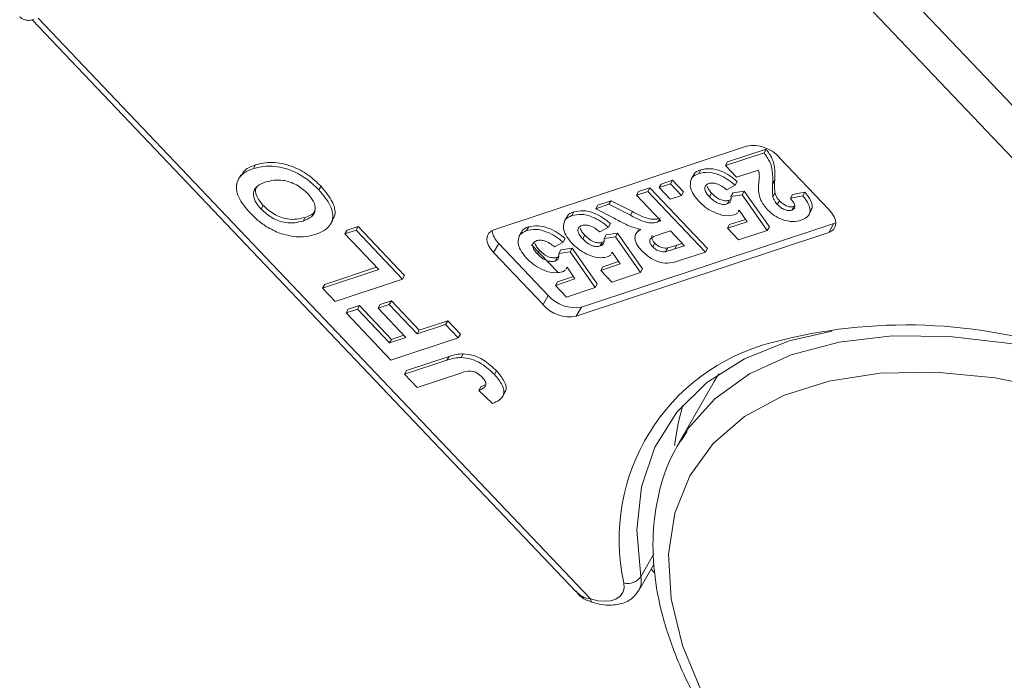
# Model space of a CAD drawing. Header units: millimetres. Extents: x 2816 to 3738, y -75 to 577.
# Tile 22 of 49: x 3304 to 3335, y 428 to 449. Entities that reach past the tile are written whole.
import ezdxf

# ---------------------------------------------------------------- set-up
doc = ezdxf.new("R2010")
doc.units = ezdxf.units.MM

msp = doc.modelspace()

# ---------------------------------------------------------------- linework, layer by layer
at = {"color": 7, "linetype": 'Continuous', "lineweight": 15}
for p, q in [((3341.649, 439.099), (3325.432, 456.163)), ((3324.584, 455.424), (3341.372, 437.758)), ((3304.577, 448.748), (3321.455, 430.987)), ((3321.912, 430.759), (3304.766, 448.802)), ((3318.916, 442.227), (3326.753, 444.826)), ((3326.105, 444.218), (3327.301, 444.615)), ((3326.17, 444.332), (3327.366, 444.728)), ((3327.301, 444.615), (3327.366, 444.728)), ((3311.444, 444.127), (3311.51, 444.24)), ((3326.105, 444.218), (3326.17, 444.332)), ((3327.786, 444.462), (3329.32, 442.848)), ((3311.055, 443.932), (3310.974, 443.79)), ((3325.117, 443.936), (3325.035, 443.794)), ((3325.273, 443.974), (3325.338, 444.087)), ((3326.449, 443.856), (3326.105, 444.218)), ((3327.129, 444.082), (3326.449, 443.856)), ((3324.042, 443.534), (3324.394, 443.651)), ((3324.042, 443.534), (3324.107, 443.647)), ((3324.107, 443.647), (3324.459, 443.764)), ((3324.394, 443.651), (3324.459, 443.764)), ((3324.394, 443.651), (3324.738, 443.289)), ((3324.459, 443.764), (3324.803, 443.402)), ((3326.406, 443.61), (3326.14, 443.468)), ((3326.406, 443.61), (3326.471, 443.723)), ((3327.567, 443.651), (3327.632, 443.764)), ((3313.48, 443.464), (3313.545, 443.577)), ((3323.339, 443.301), (3323.691, 443.417)), ((3323.339, 443.301), (3323.404, 443.414)), ((3323.404, 443.414), (3323.756, 443.531)), ((3323.691, 443.417), (3323.756, 443.531)), ((3323.691, 443.417), (3325.479, 441.535)), ((3323.756, 443.531), (3325.544, 441.649)), ((3324.386, 443.172), (3324.042, 443.534)), ((3324.738, 443.289), (3324.803, 443.402)), ((3325.609, 443.248), (3325.674, 443.361)), ((3326.274, 443.259), (3326.339, 443.372)), ((3326.274, 443.259), (3326.623, 443.316)), ((3326.339, 443.372), (3326.688, 443.429)), ((3326.623, 443.316), (3326.688, 443.429)), ((3326.623, 443.316), (3327.402, 442.205)), ((3326.688, 443.429), (3327.467, 442.318)), ((3327.576, 443.254), (3327.641, 443.367)), ((3328.118, 443.204), (3328.183, 443.317)), ((3328.183, 443.317), (3328.568, 443.398)), ((3328.503, 443.285), (3328.568, 443.398)), ((3322.073, 442.881), (3322.484, 443.017)), ((3322.138, 442.994), (3322.549, 443.13)), ((3322.484, 443.017), (3322.549, 443.13)), ((3322.484, 443.017), (3323.15, 442.676)), ((3322.549, 443.13), (3323.215, 442.79)), ((3324.096, 442.504), (3323.339, 443.301)), ((3324.738, 443.289), (3324.386, 443.172)), ((3326.156, 443.029), (3326.221, 443.142)), ((3326.221, 443.142), (3326.269, 443.17)), ((3327.713, 443.014), (3327.778, 443.127)), ((3328.118, 443.204), (3328.503, 443.285)), ((3311.686, 442.868), (3311.751, 442.981)), ((3321.334, 442.668), (3321.399, 442.781)), ((3322.073, 442.881), (3322.138, 442.994)), ((3322.649, 442.582), (3322.073, 442.881)), ((3323.15, 442.676), (3323.215, 442.79)), ((3326.502, 442.782), (3326.53, 442.831)), ((3326.529, 442.833), (3326.504, 442.799)), ((3326.776, 442.473), (3326.529, 442.833)), ((3328.164, 442.839), (3328.229, 442.952)), ((3328.229, 442.952), (3328.255, 442.966)), ((3328.686, 442.679), (3328.767, 442.821)), ((3312.987, 442.498), (3313.052, 442.612)), ((3313.835, 442.387), (3313.916, 442.529)), ((3321.178, 442.629), (3321.097, 442.487)), ((3329.471, 442.421), (3321.634, 439.821)), ((3322.467, 442.304), (3322.533, 442.417)), ((3324.017, 442.478), (3324.056, 442.546)), ((3324.017, 442.478), (3324.096, 442.504)), ((3326.167, 442.271), (3326.776, 442.473)), ((3326.232, 442.385), (3326.725, 442.548)), ((3329.471, 442.421), (3329.308, 442.137)), ((3329.527, 442.444), (3329.471, 442.421)), ((3314.287, 442.096), (3314.635, 442.211)), ((3314.287, 442.096), (3314.352, 442.209)), ((3315.336, 440.992), (3314.287, 442.096)), ((3314.352, 442.209), (3314.701, 442.324)), ((3314.635, 442.211), (3314.701, 442.324)), ((3314.635, 442.211), (3316.077, 440.694)), ((3314.701, 442.324), (3316.142, 440.808)), ((3319.772, 442.162), (3319.69, 442.021)), ((3319.928, 442.201), (3319.993, 442.314)), ((3329.308, 442.137), (3321.472, 439.538)), ((3322.467, 442.304), (3322.201, 442.162)), ((3322.401, 442.066), (3322.75, 442.123)), ((3322.685, 442.01), (3322.75, 442.123)), ((3322.75, 442.123), (3323.529, 441.012)), ((3323.398, 442.226), (3323.316, 442.084)), ((3324.394, 442.191), (3324.111, 442.097)), ((3324.83, 441.732), (3324.394, 442.191)), ((3326.167, 442.271), (3326.232, 442.385)), ((3326.511, 441.909), (3326.167, 442.271)), ((3327.402, 442.205), (3326.511, 441.909)), ((3327.402, 442.205), (3327.467, 442.318)), ((3319.068, 441.799), (3318.905, 441.516)), ((3320.601, 440.185), (3319.068, 441.799)), ((3321.061, 441.837), (3320.795, 441.695)), ((3321.061, 441.837), (3321.126, 441.95)), ((3321.671, 441.942), (3321.736, 442.055)), ((3322.217, 441.723), (3322.282, 441.836)), ((3322.282, 441.836), (3322.33, 441.864)), ((3322.336, 441.952), (3322.401, 442.066)), ((3322.336, 441.952), (3322.685, 442.01)), ((3322.685, 442.01), (3323.464, 440.898)), ((3323.843, 441.7), (3323.908, 441.813)), ((3324.596, 441.746), (3324.763, 441.802)), ((3320.438, 439.902), (3318.905, 441.516)), ((3320.896, 440.906), (3320.085, 441.76)), ((3320.264, 441.475), (3320.329, 441.588)), ((3320.929, 441.486), (3320.994, 441.599)), ((3320.929, 441.486), (3321.278, 441.543)), ((3320.994, 441.599), (3321.344, 441.656)), ((3321.278, 441.543), (3321.344, 441.656)), ((3321.278, 441.543), (3322.057, 440.432)), ((3321.344, 441.656), (3322.122, 440.545)), ((3322.563, 441.475), (3322.592, 441.524)), ((3322.59, 441.527), (3322.566, 441.493)), ((3322.838, 441.167), (3322.59, 441.527)), ((3324.245, 441.546), (3324.31, 441.66)), ((3324.531, 441.633), (3324.596, 441.746)), ((3324.531, 441.633), (3324.83, 441.732)), ((3325.479, 441.535), (3324.712, 441.281)), ((3325.479, 441.535), (3325.544, 441.649)), ((3320.811, 441.256), (3320.876, 441.369)), ((3320.876, 441.369), (3320.924, 441.397)), ((3322.229, 440.965), (3322.838, 441.167)), ((3322.294, 441.078), (3322.786, 441.241)), ((3313.594, 440.415), (3315.336, 440.992)), ((3313.659, 440.528), (3315.269, 441.062)), ((3321.157, 441.009), (3321.185, 441.058)), ((3321.184, 441.06), (3321.16, 441.026)), ((3321.431, 440.7), (3321.184, 441.06)), ((3322.229, 440.965), (3322.294, 441.078)), ((3322.573, 440.603), (3322.229, 440.965)), ((3323.464, 440.898), (3322.573, 440.603)), ((3323.464, 440.898), (3323.529, 441.012)), ((3316.077, 440.694), (3313.987, 440.001)), ((3316.077, 440.694), (3316.142, 440.808)), ((3320.822, 440.498), (3321.431, 440.7)), ((3320.822, 440.498), (3320.887, 440.611)), ((3320.887, 440.611), (3321.38, 440.775)), ((3313.594, 440.415), (3313.659, 440.528)), ((3313.987, 440.001), (3313.594, 440.415)), ((3321.166, 440.136), (3320.822, 440.498)), ((3322.057, 440.432), (3321.166, 440.136)), ((3322.057, 440.432), (3322.122, 440.545)), ((3315.381, 439.902), (3315.73, 440.018)), ((3315.665, 439.905), (3315.73, 440.018)), ((3315.73, 440.018), (3316.594, 439.108)), ((3320.601, 440.185), (3320.438, 439.902)), ((3314.328, 439.643), (3314.676, 439.758)), ((3314.328, 439.643), (3314.393, 439.756)), ((3315.717, 438.181), (3314.328, 439.643)), ((3314.393, 439.756), (3314.741, 439.871)), ((3314.676, 439.758), (3314.741, 439.871)), ((3314.676, 439.758), (3315.672, 438.71)), ((3314.741, 439.871), (3315.737, 438.823)), ((3315.316, 439.789), (3315.665, 439.905)), ((3315.316, 439.789), (3315.381, 439.902)), ((3316.181, 438.879), (3315.316, 439.789)), ((3315.665, 439.905), (3316.529, 438.995)), ((3321.634, 439.821), (3321.472, 439.538)), ((3316.594, 439.108), (3317.479, 439.401)), ((3317.414, 439.288), (3317.479, 439.401)), ((3317.479, 439.401), (3317.872, 438.987)), ((3316.529, 438.995), (3317.414, 439.288)), ((3316.529, 438.995), (3316.594, 439.108)), ((3317.414, 439.288), (3317.807, 438.874)), ((3315.672, 438.71), (3316.181, 438.879)), ((3315.672, 438.71), (3315.737, 438.823)), ((3317.807, 438.874), (3315.717, 438.181)), ((3315.737, 438.823), (3316.115, 438.949)), ((3317.807, 438.874), (3317.872, 438.987)), ((3316.136, 437.74), (3317.454, 438.177)), ((3316.201, 437.853), (3317.519, 438.29)), ((3317.454, 438.177), (3317.519, 438.29)), ((3317.896, 438.261), (3317.961, 438.375)), ((3316.136, 437.74), (3316.201, 437.853)), ((3318.932, 437.727), (3318.997, 437.841)), ((3316.529, 437.326), (3316.136, 437.74)), ((3317.882, 437.775), (3316.529, 437.326)), ((3325.754, 437.516), (3324.664, 435.619)), ((3325.897, 437.75), (3325.754, 437.516)), ((3318.447, 437.237), (3318.512, 437.35)), ((3318.867, 436.832), (3318.447, 437.237)), ((3318.512, 437.35), (3318.633, 437.41)), ((3319.175, 437.034), (3319.257, 437.176)), ((3324.872, 435.952), (3324.664, 435.619)), ((3323.884, 432.161), (3323.475, 431.449)), ((3323.413, 431.02), (3323.891, 431.851)), ((3323.903, 431.576), (3323.797, 431.688))]:
    msp.add_line(p, q, dxfattribs=at)
at = {"color": 7, "linetype": 'Continuous', "lineweight": 15, "flags": 128}
for points in [[(3329.32, 442.848), (3329.409, 442.74), (3329.475, 442.629), (3329.515, 442.521), (3329.528, 442.417), (3329.512, 442.324), (3329.469, 442.245), (3329.4, 442.182), (3329.308, 442.137)], [(3318.905, 441.516), (3318.815, 441.624), (3318.749, 441.735), (3318.709, 441.844), (3318.697, 441.947), (3318.712, 442.04), (3318.755, 442.119), (3318.824, 442.182), (3318.916, 442.227)], [(3323.475, 431.449), (3323.347, 432.893), (3323.493, 434.242), (3323.912, 435.47), (3324.594, 436.556), (3325.528, 437.479), (3326.697, 438.222), (3328.078, 438.773), (3329.403, 439.081)], [(3340.837, 436.841), (3338.865, 437.645), (3336.887, 438.266), (3334.939, 438.691), (3333.058, 438.914), (3331.277, 438.93), (3329.629, 438.739), (3328.144, 438.345), (3326.85, 437.754), (3325.771, 436.978), (3324.926, 436.031), (3324.872, 435.952)], [(3335.615, 418.541), (3333.722, 419.541), (3331.918, 420.69), (3330.24, 421.967), (3328.72, 423.345), (3327.389, 424.798), (3326.273, 426.296), (3325.394, 427.81), (3324.77, 429.309), (3324.414, 430.764), (3324.332, 432.146), (3324.526, 433.427), (3324.992, 434.582), (3325.721, 435.588), (3326.698, 436.424), (3327.904, 437.075), (3329.315, 437.528), (3330.903, 437.772), (3332.637, 437.804), (3334.481, 437.623), (3336.399, 437.232), (3338.354, 436.639), (3340.305, 435.857)], [(3324.521, 435.524), (3324.632, 436.224), (3324.782, 436.778)], [(3322.95, 431.258), (3322.956, 431.099), (3322.916, 430.958), (3322.83, 430.843), (3322.703, 430.757), (3322.54, 430.704), (3322.349, 430.686), (3322.136, 430.705), (3321.912, 430.759)], [(3321.955, 430.661), (3321.949, 430.663), (3321.931, 430.682), (3321.918, 430.714), (3321.912, 430.759)]]:
    msp.add_lwpolyline(points, dxfattribs=at)
at = {"color": 7, "linetype": 'Continuous', "lineweight": 15}
for centre, radius, start, end in [((3326.944, 443.721), 1.122, 41.3307, 99.8191), ((3319.527, 442.29), 0.673, 187.4267, 226.9487), ((3321.443, 440.926), 1.122, 221.3307, 279.8191), ((3321.28, 440.643), 1.122, 221.3307, 279.8191), ((3331.717, 423.101), 16.17, 70.9395, 104.9214), ((3329.108, 432.614), 6.306, 104.278, 192.4215), ((3323.076, 431.727), 0.486, 254.9197, 325.0984), ((3322.879, 431.316), 0.611, 331.0119, 12.5849)]:
    msp.add_arc(centre, radius, start, end, dxfattribs=at)
for points, knots in [([(3304.189, 448.847), (3304.214, 448.822), (3304.27, 448.767), (3304.389, 448.731), (3304.515, 448.725), (3304.598, 448.751), (3304.639, 448.764)], [0, 0, 0, 0, 0.206371, 0.453638, 0.731723, 1, 1, 1, 1]), ([(3327.301, 444.615), (3327.369, 444.52), (3327.504, 444.33), (3327.58, 443.998), (3327.572, 443.783), (3327.567, 443.651)], [0, 0, 0, 0, 0.2795508, 0.5593318, 1, 1, 1, 1]), ([(3327.366, 444.728), (3327.434, 444.633), (3327.569, 444.443), (3327.645, 444.112), (3327.637, 443.896), (3327.632, 443.764)], [0, 0, 0, 0, 0.2795508, 0.5593318, 1, 1, 1, 1]), ([(3311.067, 443.906), (3311.102, 443.967), (3311.19, 444.124), (3311.389, 444.196), (3311.51, 444.24)], [0, 0, 0, 0, 0.395475, 1, 1, 1, 1]), ([(3311.51, 444.24), (3311.674, 444.281), (3312.002, 444.362), (3312.615, 444.235), (3313.163, 443.943), (3313.418, 443.699), (3313.545, 443.577)], [0, 0, 0, 0, 0.280551, 0.559488, 0.779434, 1, 1, 1, 1]), ([(3311.342, 442.747), (3311.205, 442.912), (3310.93, 443.242), (3310.887, 443.696), (3311.099, 443.986), (3311.329, 444.08), (3311.444, 444.127)], [0, 0, 0, 0, 0.279831, 0.558669, 0.779006, 1, 1, 1, 1]), ([(3311.444, 444.127), (3311.609, 444.167), (3311.937, 444.249), (3312.55, 444.122), (3313.098, 443.829), (3313.353, 443.586), (3313.48, 443.464)], [0, 0, 0, 0, 0.280551, 0.559488, 0.779434, 1, 1, 1, 1]), ([(3325.012, 443.569), (3325.014, 443.674), (3325.016, 443.861), (3325.194, 443.939), (3325.273, 443.974)], [0, 0, 0, 0, 0.5583531, 1, 1, 1, 1]), ([(3325.126, 443.914), (3325.128, 443.93), (3325.142, 444.024), (3325.25, 444.059), (3325.338, 444.087)], [0, 0, 0, 0, 0.179417, 1, 1, 1, 1]), ([(3325.273, 443.974), (3325.364, 443.995), (3325.546, 444.036), (3325.883, 443.952), (3326.179, 443.798), (3326.33, 443.673), (3326.406, 443.61)], [0, 0, 0, 0, 0.279948, 0.559031, 0.779331, 1, 1, 1, 1]), ([(3325.338, 444.087), (3325.429, 444.108), (3325.611, 444.149), (3325.948, 444.065), (3326.244, 443.912), (3326.395, 443.786), (3326.471, 443.723)], [0, 0, 0, 0, 0.279948, 0.559031, 0.779331, 1, 1, 1, 1]), ([(3327.136, 443.379), (3327.133, 443.46), (3327.127, 443.593), (3327.145, 443.769), (3327.163, 443.917), (3327.14, 444.027), (3327.129, 444.082)], [0, 0, 0, 0, 0.3399849, 0.5601859, 0.7803799, 1, 1, 1, 1]), ([(3311.828, 443.71), (3311.733, 443.673), (3311.546, 443.599), (3311.416, 443.385), (3311.478, 443.113), (3311.617, 442.95), (3311.686, 442.868)], [0, 0, 0, 0, 0.281087, 0.560013, 0.779691, 1, 1, 1, 1]), ([(3313.133, 443.348), (3313.023, 443.446), (3312.803, 443.641), (3312.272, 443.818), (3311.996, 443.751), (3311.828, 443.71)], [0, 0, 0, 0, 0.279991, 0.559768, 1, 1, 1, 1]), ([(3325.586, 443.665), (3325.546, 443.645), (3325.466, 443.605), (3325.449, 443.484), (3325.511, 443.358), (3325.576, 443.285), (3325.609, 443.248)], [0, 0, 0, 0, 0.279573, 0.558664, 0.778923, 1, 1, 1, 1]), ([(3326.14, 443.468), (3326.093, 443.507), (3325.999, 443.584), (3325.838, 443.655), (3325.691, 443.687), (3325.621, 443.672), (3325.586, 443.665)], [0, 0, 0, 0, 0.2803, 0.559961, 0.780042, 1, 1, 1, 1]), ([(3327.567, 443.651), (3327.563, 443.579), (3327.555, 443.45), (3327.569, 443.314), (3327.576, 443.254)], [0, 0, 0, 0, 0.560235, 1, 1, 1, 1]), ([(3327.632, 443.764), (3327.628, 443.692), (3327.62, 443.563), (3327.634, 443.427), (3327.641, 443.367)], [0, 0, 0, 0, 0.560235, 1, 1, 1, 1]), ([(3311.572, 443.578), (3311.546, 443.543), (3311.479, 443.453), (3311.548, 443.224), (3311.683, 443.062), (3311.751, 442.981)], [0, 0, 0, 0, 0.239807, 0.619359, 1, 1, 1, 1]), ([(3312.987, 442.498), (3313.081, 442.536), (3313.269, 442.611), (3313.392, 442.83), (3313.337, 443.1), (3313.201, 443.265), (3313.133, 443.348)], [0, 0, 0, 0, 0.281021, 0.560116, 0.779939, 1, 1, 1, 1]), ([(3313.48, 443.464), (3313.617, 443.3), (3313.891, 442.973), (3313.941, 442.521), (3313.736, 442.23), (3313.508, 442.136), (3313.394, 442.089)], [0, 0, 0, 0, 0.279942, 0.558704, 0.779045, 1, 1, 1, 1]), ([(3313.545, 443.577), (3313.679, 443.415), (3313.947, 443.092), (3314.023, 442.697), (3313.912, 442.559), (3313.887, 442.528)], [0, 0, 0, 0, 0.435639, 0.86944, 1, 1, 1, 1]), ([(3325.265, 443.123), (3325.194, 443.207), (3325.068, 443.357), (3325.029, 443.504), (3325.012, 443.569)], [0, 0, 0, 0, 0.559534, 1, 1, 1, 1]), ([(3325.53, 443.585), (3325.545, 443.547), (3325.574, 443.472), (3325.641, 443.398), (3325.674, 443.361)], [0, 0, 0, 0, 0.499074, 1, 1, 1, 1]), ([(3325.674, 443.361), (3325.717, 443.319), (3325.802, 443.235), (3325.964, 443.147), (3326.115, 443.118), (3326.186, 443.134), (3326.221, 443.142)], [0, 0, 0, 0, 0.280898, 0.55946, 0.779497, 1, 1, 1, 1]), ([(3327.407, 442.848), (3327.327, 442.949), (3327.185, 443.129), (3327.151, 443.303), (3327.136, 443.379)], [0, 0, 0, 0, 0.558458, 1, 1, 1, 1]), ([(3327.641, 443.367), (3327.655, 443.322), (3327.681, 443.242), (3327.748, 443.162), (3327.778, 443.127)], [0, 0, 0, 0, 0.560117, 1, 1, 1, 1]), ([(3328.568, 443.398), (3328.636, 443.309), (3328.771, 443.13), (3328.823, 442.911), (3328.762, 442.833), (3328.748, 442.814)], [0, 0, 0, 0, 0.432576, 0.861248, 1, 1, 1, 1]), ([(3326.37, 442.688), (3326.276, 442.672), (3326.088, 442.64), (3325.75, 442.756), (3325.468, 442.926), (3325.333, 443.058), (3325.265, 443.123)], [0, 0, 0, 0, 0.279007, 0.558619, 0.779074, 1, 1, 1, 1]), ([(3325.609, 443.248), (3325.652, 443.206), (3325.737, 443.122), (3325.899, 443.034), (3326.05, 443.005), (3326.12, 443.021), (3326.156, 443.029)], [0, 0, 0, 0, 0.280898, 0.55946, 0.779497, 1, 1, 1, 1]), ([(3326.156, 443.029), (3326.182, 443.041), (3326.233, 443.065), (3326.28, 443.143), (3326.276, 443.215), (3326.274, 443.259)], [0, 0, 0, 0, 0.279963, 0.560065, 1, 1, 1, 1]), ([(3327.576, 443.254), (3327.59, 443.209), (3327.616, 443.129), (3327.683, 443.049), (3327.713, 443.014)], [0, 0, 0, 0, 0.560117, 1, 1, 1, 1]), ([(3327.713, 443.014), (3327.748, 442.979), (3327.819, 442.909), (3327.954, 442.838), (3328.078, 442.817), (3328.135, 442.831), (3328.164, 442.839)], [0, 0, 0, 0, 0.2806635, 0.5594614, 0.7793655, 1, 1, 1, 1]), ([(3327.778, 443.127), (3327.813, 443.092), (3327.884, 443.023), (3328.019, 442.952), (3328.143, 442.93), (3328.201, 442.945), (3328.229, 442.952)], [0, 0, 0, 0, 0.280664, 0.559461, 0.779366, 1, 1, 1, 1]), ([(3328.164, 442.839), (3328.188, 442.849), (3328.236, 442.869), (3328.267, 442.932), (3328.247, 443.047), (3328.171, 443.139), (3328.118, 443.204)], [0, 0, 0, 0, 0.187236, 0.374084, 0.560696, 1, 1, 1, 1]), ([(3328.503, 443.285), (3328.573, 443.195), (3328.711, 443.014), (3328.75, 442.764), (3328.641, 442.602), (3328.517, 442.549), (3328.455, 442.522)], [0, 0, 0, 0, 0.2807519, 0.5589701, 0.7792745, 1, 1, 1, 1]), ([(3311.855, 442.321), (3311.75, 442.394), (3311.561, 442.525), (3311.409, 442.679), (3311.342, 442.747)], [0, 0, 0, 0, 0.559564, 1, 1, 1, 1]), ([(3311.686, 442.868), (3311.795, 442.769), (3312.012, 442.572), (3312.543, 442.389), (3312.818, 442.457), (3312.987, 442.498)], [0, 0, 0, 0, 0.280278, 0.559877, 1, 1, 1, 1]), ([(3311.751, 442.981), (3311.86, 442.882), (3312.077, 442.686), (3312.608, 442.503), (3312.883, 442.57), (3313.052, 442.612)], [0, 0, 0, 0, 0.280278, 0.559877, 1, 1, 1, 1]), ([(3313.052, 442.612), (3313.153, 442.645), (3313.303, 442.695), (3313.352, 442.817), (3313.368, 442.856)], [0, 0, 0, 0, 0.6762653, 1, 1, 1, 1]), ([(3321.188, 442.607), (3321.19, 442.624), (3321.204, 442.717), (3321.311, 442.752), (3321.399, 442.781)], [0, 0, 0, 0, 0.179417, 1, 1, 1, 1]), ([(3321.334, 442.668), (3321.426, 442.688), (3321.608, 442.729), (3321.945, 442.645), (3322.241, 442.492), (3322.392, 442.366), (3322.467, 442.304)], [0, 0, 0, 0, 0.279948, 0.559031, 0.779331, 1, 1, 1, 1]), ([(3321.399, 442.781), (3321.491, 442.801), (3321.673, 442.843), (3322.01, 442.759), (3322.306, 442.605), (3322.457, 442.48), (3322.533, 442.417)], [0, 0, 0, 0, 0.279948, 0.559031, 0.779331, 1, 1, 1, 1]), ([(3323.215, 442.79), (3323.39, 442.697), (3323.632, 442.569), (3323.936, 442.541), (3324.033, 442.575), (3324.082, 442.592)], [0, 0, 0, 0, 0.561022, 0.779295, 1, 1, 1, 1]), ([(3326.473, 442.756), (3326.469, 442.749), (3326.448, 442.717), (3326.405, 442.7), (3326.37, 442.688)], [0, 0, 0, 0, 0.200446, 1, 1, 1, 1]), ([(3328.455, 442.522), (3328.371, 442.501), (3328.203, 442.46), (3327.891, 442.523), (3327.607, 442.662), (3327.474, 442.786), (3327.407, 442.848)], [0, 0, 0, 0, 0.280568, 0.55975, 0.779795, 1, 1, 1, 1]), ([(3321.074, 442.263), (3321.075, 442.367), (3321.078, 442.554), (3321.256, 442.633), (3321.334, 442.668)], [0, 0, 0, 0, 0.558353, 1, 1, 1, 1]), ([(3323.473, 442.237), (3323.379, 442.259), (3323.223, 442.296), (3323.006, 442.394), (3322.826, 442.485), (3322.708, 442.55), (3322.649, 442.582)], [0, 0, 0, 0, 0.339579, 0.559591, 0.779787, 1, 1, 1, 1]), ([(3323.15, 442.676), (3323.325, 442.584), (3323.567, 442.456), (3323.87, 442.428), (3323.968, 442.461), (3324.017, 442.478)], [0, 0, 0, 0, 0.561022, 0.779295, 1, 1, 1, 1]), ([(3312.771, 442.009), (3312.599, 442.036), (3312.293, 442.083), (3311.989, 442.248), (3311.855, 442.321)], [0, 0, 0, 0, 0.5599557, 1, 1, 1, 1]), ([(3313.394, 442.089), (3313.289, 442.058), (3313.102, 442.003), (3312.872, 442.007), (3312.771, 442.009)], [0, 0, 0, 0, 0.560171, 1, 1, 1, 1]), ([(3319.667, 441.796), (3319.669, 441.901), (3319.671, 442.088), (3319.849, 442.166), (3319.928, 442.201)], [0, 0, 0, 0, 0.5583531, 1, 1, 1, 1]), ([(3319.781, 442.141), (3319.784, 442.157), (3319.797, 442.251), (3319.905, 442.286), (3319.993, 442.314)], [0, 0, 0, 0, 0.179417, 1, 1, 1, 1]), ([(3319.928, 442.201), (3320.019, 442.222), (3320.201, 442.263), (3320.538, 442.179), (3320.834, 442.025), (3320.985, 441.9), (3321.061, 441.837)], [0, 0, 0, 0, 0.2799484, 0.5590305, 0.7793307, 1, 1, 1, 1]), ([(3319.993, 442.314), (3320.084, 442.335), (3320.266, 442.376), (3320.603, 442.292), (3320.899, 442.139), (3321.05, 442.013), (3321.126, 441.95)], [0, 0, 0, 0, 0.2799484, 0.5590305, 0.7793307, 1, 1, 1, 1]), ([(3321.327, 441.817), (3321.256, 441.901), (3321.13, 442.05), (3321.091, 442.198), (3321.074, 442.263)], [0, 0, 0, 0, 0.559534, 1, 1, 1, 1]), ([(3321.647, 442.359), (3321.607, 442.339), (3321.528, 442.298), (3321.511, 442.178), (3321.573, 442.052), (3321.638, 441.978), (3321.671, 441.942)], [0, 0, 0, 0, 0.279573, 0.558664, 0.778923, 1, 1, 1, 1]), ([(3321.592, 442.279), (3321.606, 442.241), (3321.635, 442.165), (3321.702, 442.092), (3321.736, 442.055)], [0, 0, 0, 0, 0.499074, 1, 1, 1, 1]), ([(3322.201, 442.162), (3322.154, 442.2), (3322.06, 442.278), (3321.9, 442.349), (3321.753, 442.38), (3321.682, 442.366), (3321.647, 442.359)], [0, 0, 0, 0, 0.2803, 0.559961, 0.780042, 1, 1, 1, 1]), ([(3323.507, 441.567), (3323.444, 441.641), (3323.318, 441.791), (3323.274, 442.002), (3323.343, 442.149), (3323.43, 442.207), (3323.473, 442.237)], [0, 0, 0, 0, 0.279954, 0.558933, 0.779174, 1, 1, 1, 1]), ([(3324.111, 442.097), (3324.004, 442.066), (3323.87, 442.028), (3323.758, 441.936), (3323.743, 441.866), (3323.772, 441.782), (3323.819, 441.727), (3323.843, 441.7)], [0, 0, 0, 0, 0.500962, 0.625785, 0.750436, 0.875032, 1, 1, 1, 1]), ([(3319.92, 441.35), (3319.849, 441.434), (3319.723, 441.584), (3319.684, 441.731), (3319.667, 441.796)], [0, 0, 0, 0, 0.559534, 1, 1, 1, 1]), ([(3320.241, 441.892), (3320.201, 441.872), (3320.121, 441.832), (3320.104, 441.711), (3320.166, 441.585), (3320.232, 441.512), (3320.264, 441.475)], [0, 0, 0, 0, 0.279573, 0.558664, 0.778923, 1, 1, 1, 1]), ([(3320.185, 441.812), (3320.2, 441.774), (3320.229, 441.699), (3320.296, 441.625), (3320.329, 441.588)], [0, 0, 0, 0, 0.499074, 1, 1, 1, 1]), ([(3320.795, 441.695), (3320.748, 441.734), (3320.654, 441.811), (3320.493, 441.882), (3320.346, 441.914), (3320.276, 441.899), (3320.241, 441.892)], [0, 0, 0, 0, 0.2803, 0.559961, 0.780042, 1, 1, 1, 1]), ([(3322.432, 441.381), (3322.338, 441.365), (3322.149, 441.334), (3321.811, 441.45), (3321.53, 441.62), (3321.394, 441.751), (3321.327, 441.817)], [0, 0, 0, 0, 0.279007, 0.558619, 0.779074, 1, 1, 1, 1]), ([(3321.671, 441.942), (3321.714, 441.899), (3321.799, 441.815), (3321.961, 441.728), (3322.112, 441.698), (3322.182, 441.714), (3322.217, 441.723)], [0, 0, 0, 0, 0.280898, 0.55946, 0.779497, 1, 1, 1, 1]), ([(3321.736, 442.055), (3321.779, 442.013), (3321.864, 441.928), (3322.026, 441.841), (3322.177, 441.811), (3322.247, 441.828), (3322.282, 441.836)], [0, 0, 0, 0, 0.280898, 0.55946, 0.779497, 1, 1, 1, 1]), ([(3322.217, 441.723), (3322.243, 441.735), (3322.295, 441.759), (3322.341, 441.837), (3322.338, 441.909), (3322.336, 441.952)], [0, 0, 0, 0, 0.279963, 0.560065, 1, 1, 1, 1]), ([(3323.83, 442.044), (3323.822, 442.023), (3323.806, 441.98), (3323.838, 441.895), (3323.884, 441.84), (3323.908, 441.813)], [0, 0, 0, 0, 0.3275035, 0.6632492, 1, 1, 1, 1]), ([(3323.908, 441.813), (3323.939, 441.783), (3324.003, 441.724), (3324.158, 441.653), (3324.253, 441.657), (3324.31, 441.66)], [0, 0, 0, 0, 0.281129, 0.561183, 1, 1, 1, 1]), ([(3320.264, 441.475), (3320.307, 441.433), (3320.392, 441.349), (3320.554, 441.261), (3320.705, 441.231), (3320.776, 441.248), (3320.811, 441.256)], [0, 0, 0, 0, 0.280898, 0.55946, 0.779497, 1, 1, 1, 1]), ([(3320.329, 441.588), (3320.372, 441.546), (3320.457, 441.462), (3320.619, 441.374), (3320.77, 441.345), (3320.841, 441.361), (3320.876, 441.369)], [0, 0, 0, 0, 0.280898, 0.55946, 0.779497, 1, 1, 1, 1]), ([(3320.811, 441.256), (3320.837, 441.268), (3320.888, 441.292), (3320.935, 441.37), (3320.931, 441.442), (3320.929, 441.486)], [0, 0, 0, 0, 0.279963, 0.560065, 1, 1, 1, 1]), ([(3324.712, 441.281), (3324.628, 441.254), (3324.459, 441.202), (3324.205, 441.177), (3323.969, 441.247), (3323.737, 441.359), (3323.599, 441.484), (3323.507, 441.567)], [0, 0, 0, 0, 0.251143, 0.500527, 0.625735, 0.75105, 1, 1, 1, 1]), ([(3323.843, 441.7), (3323.874, 441.67), (3323.937, 441.61), (3324.093, 441.539), (3324.188, 441.544), (3324.245, 441.546)], [0, 0, 0, 0, 0.281129, 0.561183, 1, 1, 1, 1]), ([(3324.245, 441.546), (3324.3, 441.561), (3324.397, 441.588), (3324.49, 441.619), (3324.531, 441.633)], [0, 0, 0, 0, 0.559921, 1, 1, 1, 1]), ([(3324.31, 441.66), (3324.365, 441.675), (3324.462, 441.702), (3324.555, 441.733), (3324.596, 441.746)], [0, 0, 0, 0, 0.559921, 1, 1, 1, 1]), ([(3321.025, 440.915), (3320.931, 440.899), (3320.743, 440.867), (3320.405, 440.983), (3320.123, 441.153), (3319.988, 441.285), (3319.92, 441.35)], [0, 0, 0, 0, 0.279007, 0.558619, 0.779074, 1, 1, 1, 1]), ([(3322.535, 441.449), (3322.531, 441.443), (3322.51, 441.41), (3322.466, 441.394), (3322.432, 441.381)], [0, 0, 0, 0, 0.200446, 1, 1, 1, 1]), ([(3321.128, 440.983), (3321.124, 440.976), (3321.103, 440.943), (3321.06, 440.927), (3321.025, 440.915)], [0, 0, 0, 0, 0.200446, 1, 1, 1, 1]), ([(3317.454, 438.177), (3317.529, 438.201), (3317.664, 438.245), (3317.825, 438.256), (3317.896, 438.261)], [0, 0, 0, 0, 0.560294, 1, 1, 1, 1]), ([(3317.519, 438.29), (3317.594, 438.314), (3317.729, 438.358), (3317.89, 438.37), (3317.961, 438.375)], [0, 0, 0, 0, 0.560294, 1, 1, 1, 1]), ([(3317.896, 438.261), (3317.997, 438.251), (3318.2, 438.229), (3318.594, 438.048), (3318.804, 437.849), (3318.932, 437.727)], [0, 0, 0, 0, 0.280122, 0.560355, 1, 1, 1, 1]), ([(3317.961, 438.375), (3318.062, 438.364), (3318.266, 438.343), (3318.659, 438.161), (3318.869, 437.962), (3318.997, 437.841)], [0, 0, 0, 0, 0.280122, 0.560355, 1, 1, 1, 1]), ([(3318.558, 437.639), (3318.507, 437.687), (3318.431, 437.761), (3318.295, 437.824), (3318.1, 437.849), (3317.979, 437.808), (3317.882, 437.775)], [0, 0, 0, 0, 0.249396, 0.374426, 0.499454, 1, 1, 1, 1]), ([(3318.997, 437.841), (3319.086, 437.735), (3319.265, 437.524), (3319.322, 437.266), (3319.25, 437.184), (3319.237, 437.169)], [0, 0, 0, 0, 0.451914, 0.900481, 1, 1, 1, 1]), ([(3318.653, 437.379), (3318.659, 437.4), (3318.67, 437.441), (3318.646, 437.533), (3318.591, 437.599), (3318.558, 437.639)], [0, 0, 0, 0, 0.280672, 0.560844, 1, 1, 1, 1]), ([(3318.932, 437.727), (3319.024, 437.62), (3319.207, 437.406), (3319.245, 437.104), (3319.093, 436.923), (3318.942, 436.862), (3318.867, 436.832)], [0, 0, 0, 0, 0.280246, 0.558416, 0.778827, 1, 1, 1, 1]), ([(3318.447, 437.237), (3318.495, 437.256), (3318.581, 437.29), (3318.631, 437.352), (3318.653, 437.379)], [0, 0, 0, 0, 0.561018, 1, 1, 1, 1]), ([(3324.918, 435.97), (3324.771, 435.755), (3324.393, 435.205), (3324.036, 434.178), (3323.828, 432.936), (3323.859, 431.612), (3324.119, 430.228), (3324.61, 428.799), (3325.325, 427.35), (3326.251, 425.904), (3327.372, 424.488), (3328.669, 423.123), (3330.12, 421.83), (3331.701, 420.628), (3333.39, 419.54), (3334.709, 418.809), (3335.458, 418.455), (3335.604, 418.385)], [0, 0, 0, 0, 0.044628, 0.114325, 0.184062, 0.254492, 0.325936, 0.398283, 0.471194, 0.544346, 0.617504, 0.690587, 0.763581, 0.836503, 0.909381, 0.982247, 1, 1, 1, 1]), ([(3321.464, 430.995), (3321.481, 430.972), (3321.574, 430.843), (3321.75, 430.724), (3321.917, 430.683), (3321.959, 430.672)], [0, 0, 0, 0, 0.143461, 0.786552, 1, 1, 1, 1]), ([(3321.465, 430.998), (3321.525, 430.935), (3321.648, 430.807), (3321.823, 430.775), (3321.912, 430.759)], [0, 0, 0, 0, 0.492838, 1, 1, 1, 1]), ([(3321.955, 430.661), (3322.06, 430.633), (3322.361, 430.553), (3322.798, 430.569), (3323.201, 430.733), (3323.343, 430.934), (3323.406, 431.023)], [0, 0, 0, 0, 0.182478, 0.521241, 0.787971, 1, 1, 1, 1])]:
    msp.add_open_spline(points, degree=3, knots=knots, dxfattribs=at)

doc.saveas('drawing.dxf')
